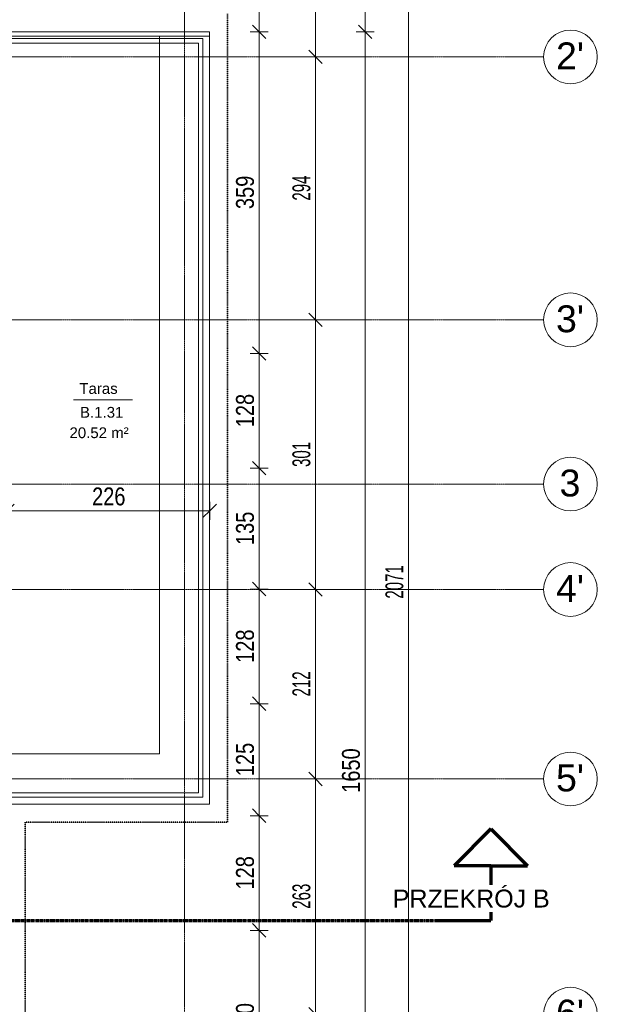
# Model space of a CAD drawing. Header units: millimetres. Extents: x -57350 to 14871, y -25411 to 16830.
# Tile 64 of 66: x -4566 to 1888, y -8199 to 2791. Entities that reach past the tile are written whole.
import ezdxf

# ---------------------------------------------------------------- set-up
doc = ezdxf.new("R2010")
doc.units = ezdxf.units.MM
for name, pattern in [('__FK_przerywana', [3.2004, 1.6002, -1.6002]), ('Kreska', [6.35, 3.175, -3.175]), ('Linia siatki', [22.225, 12.7, -3.175, 3.175, -3.175])]:
    doc.linetypes.add(name, pattern=pattern)
for name, color, linetype, lineweight in [('A-ANNO-DIMS', 7, 'Continuous', 5), ('A-ANNO-DIMS-100', 7, 'Continuous', 5), ('A-AREA', 7, 'Continuous', 5), ('A-AREA-IDEN', 7, 'Continuous', 5), ('A-DETL-MBND', 7, 'Continuous', 5), ('A-FLOR', 7, 'Continuous', 5), ('A-WALL', 7, 'Continuous', 5), ('G-ANNO-SYMB', 7, 'Continuous', 5), ('S-GRID', 7, 'Continuous', 5), ('S-GRID-IDEN', 7, 'Continuous', 5)]:
    doc.layers.add(name, color=color, linetype=linetype, lineweight=lineweight)
doc.layers.add('A-DETL', color=7, linetype='Continuous', lineweight=5, true_color=0x00a600)
doc.styles.add('Arial', font='arial.ttf', dxfattribs={"height": 200})
doc.styles.add('Arial_1', font='arial.ttf', dxfattribs={"height": 300})
doc.styles.add('Arial_2', font='arial.ttf', dxfattribs={"width": 0.8, "height": 200})
doc.styles.add('Arial_3', font='arial.ttf', dxfattribs={"height": 120})
doc.styles.add('Arial_5', font='arial.ttf', dxfattribs={"width": 0.6, "height": 200})
doc.dimstyles.new('REVIT_standard', dxfattribs={"dimscale": 304.8, "dimtxt": 204.05188, "dimasz": 0.492126, "dimexe": 0.328084, "dimexo": 0.0625, "dimgap": 0, "dimtad": 1, "dimdec": 0, "dimlfac": 0.1, "dimzin": 0, "dimdsep": 46, "dimtxsty": 'Arial_2', "dimblk1": 'OBLIQUE', "dimblk2": 'OBLIQUE', "dimsah": 1, "dimcen": 0.09, "dimazin": 0, "dimtfac": 1, "dimtdec": 4, "dimtix": 1, "dimtmove": 0, "dimatfit": 3, "dimfxl": 0.328084, "dimfxlon": 1, "dimtvp": 1, "dimtolj": 1, "dimtzin": 0, "dimarcsym": 2})
doc.dimstyles.new('standard_wielkość_otworów', dxfattribs={"dimscale": 304.8, "dimtxt": 204.05188, "dimasz": 0.492126, "dimexe": 0.328084, "dimexo": 0.0625, "dimgap": 0, "dimtad": 1, "dimdec": 0, "dimlfac": 0.1, "dimzin": 0, "dimdsep": 46, "dimtxsty": 'Arial_5', "dimblk1": 'OBLIQUE', "dimblk2": 'OBLIQUE', "dimsah": 1, "dimcen": 0.09, "dimazin": 0, "dimtfac": 1, "dimtdec": 4, "dimtix": 1, "dimtmove": 0, "dimatfit": 3, "dimfxl": 0.328084, "dimfxlon": 1, "dimtvp": 1, "dimtolj": 1, "dimtzin": 0, "dimarcsym": 2})

# ---------------------------------------------------------------- blocks, each defined once
blk = doc.blocks.new('Typ poręczy górnej - Górna poręcz_wewnętrzny_-1533136-RZUT PIĘTRA I')
at = {"layer": 'A-DETL-MBND'}
for p, q in [((-4693, 2531), (-4693, 2581)), ((-4693, 2581), (-2518, 2581)), ((-2568, 2531), (-4693, 2531)), ((-2568, -5839), (-2568, 2531)), ((-2518, 2581), (-2518, -5889)), ((-4693, -5889), (-4693, -5839)), ((-4693, -5839), (-2568, -5839)), ((-2518, -5889), (-4693, -5889))]:
    blk.add_line(p, q, dxfattribs=at)
blk = doc.blocks.new('Przekrój - znacznik przekroju strzałka-348499-RZUT PIĘTRA I')
at = {"layer": 'G-ANNO-SYMB', "lineweight": 70}
for p, q in [((-6, 10.22), (-10.11, 6.11)), ((-6, 10.22), (-1.89, 6.11)), ((-6, 6.11), (-10.11, 6.11)), ((-6, 6.11), (-6, 0)), ((-6, 6.11), (-1.89, 6.11)), ((0, 0), (-6, 0))]:
    blk.add_line(p, q, dxfattribs=at)
blk = doc.blocks.new('Siatka - SOsi_Sybol osi-348494-RZUT PIĘTRA I')
at = {"layer": 'S-GRID-IDEN', "color": 142, "true_color": 0x0080c0}
blk.add_circle((0, 0), 3, dxfattribs=at)
blk = doc.blocks.new('DIMBLOCK44-RZUT PIĘTRA I')
at = {"layer": 'A-ANNO-DIMS-100', "color": 250, "true_color": 0x303030, "transparency": 16777216}
for p, q in [((-705, 2656), (-805, 2656)), ((-705, 2656), (-780, 2731)), ((-705, -13844), (-705, 2656)), ((-705, 2656), (-630, 2581)), ((-705, 2656), (-605, 2656)), ((-705, -13844), (-805, -13844)), ((-705, -13844), (-780, -13769)), ((-705, -13844), (-630, -13919)), ((-705, -13844), (-605, -13844))]:
    blk.add_line(p, q, dxfattribs=at)
at = {"layer": 'A-ANNO-DIMS-100', "color": 0, "transparency": 16777216, "insert": (-965, -5839), "char_height": 200, "width": 587.67, "attachment_point": 1, "rotation": 90, "line_spacing_factor": 0.941778, "style": 'Arial_2'}
blk.add_mtext('1650', dxfattribs=at)
blk = doc.blocks.new('_Oblique')
at = {"color": 0, "linetype": 'ByBlock', "lineweight": -2}
blk.add_line((-0.5, -0.5), (0.5, 0.5), dxfattribs=at)
blk = doc.blocks.new('DIMBLOCK45-RZUT PIĘTRA I')
at = {"layer": 'A-ANNO-DIMS-100', "color": 250, "true_color": 0x303030, "transparency": 16777216}
for p, q in [((-705, 6866), (-780, 6941)), ((-705, 6866), (-805, 6866)), ((-705, 2656), (-705, 6866)), ((-705, 6866), (-630, 6791)), ((-705, 6866), (-605, 6866)), ((-705, 2656), (-805, 2656)), ((-705, 2656), (-780, 2731)), ((-705, 2656), (-630, 2581)), ((-705, 2656), (-605, 2656))]:
    blk.add_line(p, q, dxfattribs=at)
at = {"layer": 'A-ANNO-DIMS-100', "color": 0, "transparency": 16777216, "insert": (-965, 4577), "char_height": 200, "width": 440.75, "attachment_point": 1, "rotation": 90, "line_spacing_factor": 0.941778, "style": 'Arial_2'}
blk.add_mtext('421', dxfattribs=at)
blk = doc.blocks.new('DIMBLOCK116-RZUT PIĘTRA I')
at = {"layer": 'A-ANNO-DIMS-100', "color": 250, "true_color": 0x303030, "transparency": 16777216}
for p, q in [((-4703, -2690), (-4703, -2590)), ((-4703, -2690), (-4628, -2615)), ((-2443, -2690), (-2443, -2590)), ((-2443, -2690), (-2368, -2615)), ((-4703, -2690), (-4778, -2765)), ((-4703, -2690), (-2443, -2690)), ((-4703, -2690), (-4703, -2790)), ((-2443, -2690), (-2518, -2765)), ((-2443, -2690), (-2443, -2790))]:
    blk.add_line(p, q, dxfattribs=at)
at = {"layer": 'A-ANNO-DIMS-100', "color": 0, "transparency": 16777216, "insert": (-3757, -2430), "char_height": 200, "width": 440.75, "attachment_point": 1, "line_spacing_factor": 0.941778, "style": 'Arial_2'}
blk.add_mtext('226', dxfattribs=at)
blk = doc.blocks.new('AN_pomieszczenia - Room Tag With Area-359654-RZUT PIĘTRA I')
at = {"layer": 'A-AREA-IDEN'}
for p in [(-3.3, 0), (3.3, 0)]:
    blk.add_line(p, (0, 0), dxfattribs=at)
blk = doc.blocks.new('DIMBLOCK132-RZUT PIĘTRA I')
at = {"layer": 'A-ANNO-DIMS-100', "color": 250, "true_color": 0x303030, "transparency": 16777216}
for p, q in [((-1889, 6866), (-1964, 6941)), ((-1889, 6866), (-1989, 6866)), ((-1889, 6866), (-1889, 2656)), ((-1889, 6866), (-1814, 6791)), ((-1889, 6866), (-1789, 6866)), ((-1889, 2656), (-1989, 2656)), ((-1889, 2656), (-1964, 2731)), ((-1889, 2656), (-1814, 2581)), ((-1889, 2656), (-1789, 2656))]:
    blk.add_line(p, q, dxfattribs=at)
at = {"layer": 'A-ANNO-DIMS-100', "color": 0, "transparency": 16777216, "insert": (-2149, 4577), "char_height": 200, "width": 440.75, "attachment_point": 1, "rotation": 90, "line_spacing_factor": 0.941778, "style": 'Arial_2'}
blk.add_mtext('421', dxfattribs=at)
blk = doc.blocks.new('DIMBLOCK133-RZUT PIĘTRA I')
at = {"layer": 'A-ANNO-DIMS-100', "color": 250, "true_color": 0x303030, "transparency": 16777216}
for p, q in [((-1889, 2656), (-1989, 2656)), ((-1889, 2656), (-1964, 2731)), ((-1889, 2656), (-1889, -934)), ((-1889, 2656), (-1814, 2581)), ((-1889, 2656), (-1789, 2656)), ((-1889, -934), (-1964, -859)), ((-1889, -934), (-1989, -934)), ((-1889, -934), (-1814, -1009)), ((-1889, -934), (-1789, -934))]:
    blk.add_line(p, q, dxfattribs=at)
at = {"layer": 'A-ANNO-DIMS-100', "color": 0, "transparency": 16777216, "insert": (-2149, 677), "char_height": 200, "width": 440.75, "attachment_point": 1, "rotation": 90, "line_spacing_factor": 0.941778, "style": 'Arial_2'}
blk.add_mtext('359', dxfattribs=at)
blk = doc.blocks.new('DIMBLOCK134-RZUT PIĘTRA I')
at = {"layer": 'A-ANNO-DIMS-100', "color": 250, "true_color": 0x303030, "transparency": 16777216}
for p, q in [((-1889, -934), (-1964, -859)), ((-1889, -934), (-1989, -934)), ((-1889, -934), (-1889, -2214)), ((-1889, -934), (-1814, -1009)), ((-1889, -934), (-1789, -934)), ((-1889, -2214), (-1964, -2139)), ((-1889, -2214), (-1989, -2214)), ((-1889, -2214), (-1814, -2289)), ((-1889, -2214), (-1789, -2214))]:
    blk.add_line(p, q, dxfattribs=at)
at = {"layer": 'A-ANNO-DIMS-100', "color": 0, "transparency": 16777216, "insert": (-2149, -1758), "char_height": 200, "width": 440.75, "attachment_point": 1, "rotation": 90, "line_spacing_factor": 0.941778, "style": 'Arial_2'}
blk.add_mtext('128', dxfattribs=at)
blk = doc.blocks.new('DIMBLOCK135-RZUT PIĘTRA I')
at = {"layer": 'A-ANNO-DIMS-100', "color": 250, "true_color": 0x303030, "transparency": 16777216}
for p, q in [((-1889, -2214), (-1964, -2139)), ((-1889, -2214), (-1989, -2214)), ((-1889, -2214), (-1889, -3564)), ((-1889, -2214), (-1814, -2289)), ((-1889, -2214), (-1789, -2214)), ((-1889, -3564), (-1964, -3489)), ((-1889, -3564), (-1989, -3564)), ((-1889, -3564), (-1814, -3639)), ((-1889, -3564), (-1789, -3564))]:
    blk.add_line(p, q, dxfattribs=at)
at = {"layer": 'A-ANNO-DIMS-100', "color": 0, "transparency": 16777216, "insert": (-2149, -3073), "char_height": 200, "width": 440.75, "attachment_point": 1, "rotation": 90, "line_spacing_factor": 0.941778, "style": 'Arial_2'}
blk.add_mtext('135', dxfattribs=at)
blk = doc.blocks.new('DIMBLOCK136-RZUT PIĘTRA I')
at = {"layer": 'A-ANNO-DIMS-100', "color": 250, "true_color": 0x303030, "transparency": 16777216}
for p, q in [((-1889, -3564), (-1964, -3489)), ((-1889, -3564), (-1989, -3564)), ((-1889, -3564), (-1889, -4844)), ((-1889, -3564), (-1814, -3639)), ((-1889, -3564), (-1789, -3564)), ((-1889, -4844), (-1964, -4769)), ((-1889, -4844), (-1989, -4844)), ((-1889, -4844), (-1814, -4919)), ((-1889, -4844), (-1789, -4844))]:
    blk.add_line(p, q, dxfattribs=at)
at = {"layer": 'A-ANNO-DIMS-100', "color": 0, "transparency": 16777216, "insert": (-2149, -4388), "char_height": 200, "width": 440.75, "attachment_point": 1, "rotation": 90, "line_spacing_factor": 0.941778, "style": 'Arial_2'}
blk.add_mtext('128', dxfattribs=at)
blk = doc.blocks.new('DIMBLOCK137-RZUT PIĘTRA I')
at = {"layer": 'A-ANNO-DIMS-100', "color": 250, "true_color": 0x303030, "transparency": 16777216}
for p, q in [((-1889, -4844), (-1964, -4769)), ((-1889, -4844), (-1989, -4844)), ((-1889, -4844), (-1889, -6094)), ((-1889, -4844), (-1814, -4919)), ((-1889, -4844), (-1789, -4844)), ((-1889, -6094), (-1964, -6019)), ((-1889, -6094), (-1989, -6094)), ((-1889, -6094), (-1814, -6169)), ((-1889, -6094), (-1789, -6094))]:
    blk.add_line(p, q, dxfattribs=at)
at = {"layer": 'A-ANNO-DIMS-100', "color": 0, "transparency": 16777216, "insert": (-2149, -5653), "char_height": 200, "width": 440.75, "attachment_point": 1, "rotation": 90, "line_spacing_factor": 0.941778, "style": 'Arial_2'}
blk.add_mtext('125', dxfattribs=at)
blk = doc.blocks.new('DIMBLOCK138-RZUT PIĘTRA I')
at = {"layer": 'A-ANNO-DIMS-100', "color": 250, "true_color": 0x303030, "transparency": 16777216}
for p, q in [((-1889, -6094), (-1964, -6019)), ((-1889, -6094), (-1989, -6094)), ((-1889, -6094), (-1889, -7374)), ((-1889, -6094), (-1814, -6169)), ((-1889, -6094), (-1789, -6094)), ((-1889, -7374), (-1964, -7299)), ((-1889, -7374), (-1989, -7374)), ((-1889, -7374), (-1814, -7449)), ((-1889, -7374), (-1789, -7374))]:
    blk.add_line(p, q, dxfattribs=at)
at = {"layer": 'A-ANNO-DIMS-100', "color": 0, "transparency": 16777216, "insert": (-2149, -6918), "char_height": 200, "width": 440.75, "attachment_point": 1, "rotation": 90, "line_spacing_factor": 0.941778, "style": 'Arial_2'}
blk.add_mtext('128', dxfattribs=at)
blk = doc.blocks.new('DIMBLOCK139-RZUT PIĘTRA I')
at = {"layer": 'A-ANNO-DIMS-100', "color": 250, "true_color": 0x303030, "transparency": 16777216}
for p, q in [((-1889, -7374), (-1964, -7299)), ((-1889, -7374), (-1989, -7374)), ((-1889, -7374), (-1889, -9374)), ((-1889, -7374), (-1814, -7449)), ((-1889, -7374), (-1789, -7374)), ((-1889, -9374), (-1964, -9299)), ((-1889, -9374), (-1989, -9374)), ((-1889, -9374), (-1814, -9449)), ((-1889, -9374), (-1789, -9374))]:
    blk.add_line(p, q, dxfattribs=at)
at = {"layer": 'A-ANNO-DIMS-100', "color": 0, "transparency": 16777216, "insert": (-2149, -8558), "char_height": 200, "width": 440.75, "attachment_point": 1, "rotation": 90, "line_spacing_factor": 0.941778, "style": 'Arial_2'}
blk.add_mtext('200', dxfattribs=at)
blk = doc.blocks.new('DIMBLOCK208-RZUT PIĘTRA I')
at = {"layer": 'A-ANNO-DIMS-100', "color": 250, "true_color": 0x303030, "transparency": 16777216}
for p, q in [((-1260, 6666), (-1335, 6741)), ((-1260, 6666), (-1360, 6666)), ((-1260, 6666), (-1260, 2376)), ((-1260, 6666), (-1185, 6591)), ((-1260, 6666), (-1160, 6666)), ((-1260, 2376), (-1335, 2451)), ((-1260, 2376), (-1360, 2376)), ((-1260, 2376), (-1185, 2301)), ((-1260, 2376), (-1160, 2376))]:
    blk.add_line(p, q, dxfattribs=at)
at = {"layer": 'A-ANNO-DIMS-100', "color": 0, "transparency": 16777216, "insert": (-1519, 4384), "char_height": 200, "width": 327.74, "attachment_point": 1, "rotation": 90, "line_spacing_factor": 0.941778, "style": 'Arial_5'}
blk.add_mtext('429', dxfattribs=at)
blk = doc.blocks.new('DIMBLOCK209-RZUT PIĘTRA I')
at = {"layer": 'A-ANNO-DIMS-100', "color": 250, "true_color": 0x303030, "transparency": 16777216}
for p, q in [((-1260, 2376), (-1335, 2451)), ((-1260, 2376), (-1360, 2376)), ((-1260, 2376), (-1260, -559)), ((-1260, 2376), (-1185, 2301)), ((-1260, 2376), (-1160, 2376)), ((-1260, -559), (-1335, -484)), ((-1260, -559), (-1360, -559)), ((-1260, -559), (-1185, -634)), ((-1260, -559), (-1160, -559))]:
    blk.add_line(p, q, dxfattribs=at)
at = {"layer": 'A-ANNO-DIMS-100', "color": 0, "transparency": 16777216, "insert": (-1519, 772), "char_height": 200, "width": 327.74, "attachment_point": 1, "rotation": 90, "line_spacing_factor": 0.941778, "style": 'Arial_5'}
blk.add_mtext('294', dxfattribs=at)
blk = doc.blocks.new('DIMBLOCK210-RZUT PIĘTRA I')
at = {"layer": 'A-ANNO-DIMS-100', "color": 250, "true_color": 0x303030, "transparency": 16777216}
for p, q in [((-1260, -559), (-1335, -484)), ((-1260, -559), (-1360, -559)), ((-1260, -559), (-1260, -3569)), ((-1260, -559), (-1185, -634)), ((-1260, -559), (-1160, -559)), ((-1260, -3569), (-1335, -3494)), ((-1260, -3569), (-1360, -3569)), ((-1260, -3569), (-1185, -3644)), ((-1260, -3569), (-1160, -3569))]:
    blk.add_line(p, q, dxfattribs=at)
at = {"layer": 'A-ANNO-DIMS-100', "color": 0, "transparency": 16777216, "insert": (-1519, -2201), "char_height": 200, "width": 327.74, "attachment_point": 1, "rotation": 90, "line_spacing_factor": 0.941778, "style": 'Arial_5'}
blk.add_mtext('301', dxfattribs=at)
blk = doc.blocks.new('DIMBLOCK211-RZUT PIĘTRA I')
at = {"layer": 'A-ANNO-DIMS-100', "color": 250, "true_color": 0x303030, "transparency": 16777216}
for p, q in [((-1260, -3569), (-1335, -3494)), ((-1260, -3569), (-1360, -3569)), ((-1260, -3569), (-1260, -5684)), ((-1260, -3569), (-1185, -3644)), ((-1260, -3569), (-1160, -3569)), ((-1260, -5684), (-1360, -5684)), ((-1260, -5684), (-1335, -5609)), ((-1260, -5684), (-1185, -5759)), ((-1260, -5684), (-1160, -5684))]:
    blk.add_line(p, q, dxfattribs=at)
at = {"layer": 'A-ANNO-DIMS-100', "color": 0, "transparency": 16777216, "insert": (-1519, -4763), "char_height": 200, "width": 327.74, "attachment_point": 1, "rotation": 90, "line_spacing_factor": 0.941778, "style": 'Arial_5'}
blk.add_mtext('212', dxfattribs=at)
blk = doc.blocks.new('DIMBLOCK212-RZUT PIĘTRA I')
at = {"layer": 'A-ANNO-DIMS-100', "color": 250, "true_color": 0x303030, "transparency": 16777216}
for p, q in [((-1260, -5684), (-1360, -5684)), ((-1260, -5684), (-1335, -5609)), ((-1260, -5684), (-1260, -8309)), ((-1260, -5684), (-1185, -5759)), ((-1260, -5684), (-1160, -5684)), ((-1260, -8309), (-1335, -8234)), ((-1260, -8309), (-1360, -8309)), ((-1260, -8309), (-1185, -8384)), ((-1260, -8309), (-1160, -8309))]:
    blk.add_line(p, q, dxfattribs=at)
at = {"layer": 'A-ANNO-DIMS-100', "color": 0, "transparency": 16777216, "insert": (-1519, -7133), "char_height": 200, "width": 327.74, "attachment_point": 1, "rotation": 90, "line_spacing_factor": 0.941778, "style": 'Arial_5'}
blk.add_mtext('263', dxfattribs=at)
blk = doc.blocks.new('DIMBLOCK217-RZUT PIĘTRA I')
at = {"layer": 'A-ANNO-DIMS-100', "color": 250, "true_color": 0x303030, "transparency": 16777216}
for p, q in [((-221, 6866), (-296, 6941)), ((-221, 6866), (-321, 6866)), ((-221, -13844), (-221, 6866)), ((-221, 6866), (-146, 6791)), ((-221, 6866), (-121, 6866)), ((-221, -13844), (-321, -13844)), ((-221, -13844), (-296, -13769)), ((-221, -13844), (-146, -13919)), ((-221, -13844), (-121, -13844))]:
    blk.add_line(p, q, dxfattribs=at)
at = {"layer": 'A-ANNO-DIMS-100', "color": 0, "transparency": 16777216, "insert": (-480, -3671), "char_height": 200, "width": 436.98, "attachment_point": 1, "rotation": 90, "line_spacing_factor": 0.941778, "style": 'Arial_5'}
blk.add_mtext('2071', dxfattribs=at)

msp = doc.modelspace()

# ---------------------------------------------------------------- linework, layer by layer
at = {"layer": 'A-AREA', "color": 253, "true_color": 0xaaaaaa}
for p, q in [((-4693.41602, 2655.59255), (-2443.41602, 2655.59255)), ((-2443.41602, 2655.59255), (-2443.41602, 2605.59255))]:
    msp.add_line(p, q, dxfattribs=at)
at = {"layer": 'A-DETL', "color": 6, "linetype": '__FK_przerywana', "lineweight": 35, "true_color": 0xff00ff}
for p, q in [((-2243.41602, 2855.59255), (-2243.41602, -6164.40745)), ((-2243.41602, -6164.40745), (-4503.41602, -6164.40745)), ((-4503.41602, -6164.40745), (-4503.41602, -14044.40745))]:
    msp.add_line(p, q, dxfattribs=at)
at = {"layer": 'A-FLOR'}
for p, q in [((-2443.41602, 2655.59255), (-4703.36641, 2655.59255)), ((-2443.41602, -5964.40745), (-2443.41602, 2655.59255))]:
    msp.add_line(p, q, dxfattribs=at)
at = {"layer": 'A-FLOR', "color": 253, "true_color": 0xaaaaaa}
for p, q in [((-4693.41602, 2605.59255), (-3003.41602, 2605.59255)), ((-3003.41602, 2605.59255), (-3003.41602, -5404.40745)), ((-3003.41602, -5404.40745), (-5263.41602, -5404.40745))]:
    msp.add_line(p, q, dxfattribs=at)
at = {"layer": 'A-WALL', "color": 253, "true_color": 0xaaaaaa}
for p, q in [((-3003.41602, 2605.59255), (-2443.41602, 2605.59255)), ((-4703.41602, -5964.40745), (-2443.41602, -5964.40745))]:
    msp.add_line(p, q, dxfattribs=at)
at = {"layer": 'G-ANNO-SYMB', "linetype": 'Kreska', "lineweight": 70}
msp.add_line((-55682.0653, -7263.09522), (97.70978, -7263.09522), dxfattribs=at)
at = {"layer": 'S-GRID', "linetype": 'Linia siatki'}
for p, q in [((-2723.41602, 10521.57226), (-2723.41602, -21375.48764)), ((-55866.74056, 2375.59255), (1287.74041, 2375.59255)), ((-55866.74056, -559.40745), (1287.74041, -559.40745)), ((-55866.74056, -2392.40745), (1287.74041, -2392.40745)), ((-55866.74056, -3569.40745), (1287.74041, -3569.40745)), ((-55866.74056, -5684.40745), (1287.74041, -5684.40745))]:
    msp.add_line(p, q, dxfattribs=at)

# ---------------------------------------------------------------- block references
at = {"layer": 'A-AREA-IDEN', "xscale": 99.99999999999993, "yscale": 99.99999999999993, "zscale": 99.99999999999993}
msp.add_blockref('AN_pomieszczenia - Room Tag With Area-359654-RZUT PIĘTRA I', (-3633.84361, -1450.77896), dxfattribs=at)
at = {"layer": 'A-DETL-MBND'}
msp.add_blockref('Typ poręczy górnej - Górna poręcz_wewnętrzny_-1533136-RZUT PIĘTRA I', (0, 0), dxfattribs=at)
at = {"layer": 'G-ANNO-SYMB', "lineweight": 70, "extrusion": (0, 0, -1), "xscale": 99.99999999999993, "yscale": 99.99999999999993, "zscale": 99.99999999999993}
msp.add_blockref('Przekrój - znacznik przekroju strzałka-348499-RZUT PIĘTRA I', (-97.70978, -7263.09522), dxfattribs=at)
at = {"layer": 'S-GRID-IDEN', "color": 142, "true_color": 0x0080c0, "xscale": 99.99999999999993, "yscale": 99.99999999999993, "zscale": 99.99999999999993, "rotation": 269.9999999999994}
for p in [(1587.74041, 2375.59255), (1587.74041, -559.40745), (1587.74041, -2392.40745), (1587.74041, -3569.40745), (1587.74041, -5684.40745), (1587.74041, -8309.40745)]:
    msp.add_blockref('Siatka - SOsi_Sybol osi-348494-RZUT PIĘTRA I', p, dxfattribs=at)

# ---------------------------------------------------------------- texts
at = {"layer": 'A-AREA-IDEN', "char_height": 120, "attachment_point": 1, "style": 'Arial_3'}
for s, insert, width in [('Taras', (-3899.58803, -1265.41269), 553.164375), ('B.1.31', (-3892.0078, -1531.19774), 633.333125), ('20.52 m²', (-4009.46303, -1759.51237), 857.805625)]:
    msp.add_mtext(s, dxfattribs=dict(at, insert=insert, width=width))
at = {"layer": 'S-GRID-IDEN', "color": 142, "true_color": 0x0080c0, "char_height": 300, "attachment_point": 1, "style": 'Arial_1'}
for s, insert, width in [("2'", (1426.195, 2537.48536), 384.81), ("3'", (1426.195, -397.51464), 384.81), ('\\fArial|b0|i0|c238|p34|;3', (1465.695, -2230.51464), 288.6075), ("4'", (1426.195, -3407.51464), 384.81), ("5'", (1426.195, -5522.51464), 384.81), ("6'", (1426.195, -8147.51464), 384.81)]:
    msp.add_mtext(s, dxfattribs=dict(at, insert=insert, width=width))

# ---------------------------------------------------------------- dimensions: what is measured, and where the dimension line sits
at = {"layer": 'A-ANNO-DIMS', "color": 250, "true_color": 0x303030}
for base, p1, p2, dimstyle, override, picture, middle in [((-1889.411, 2655.59255), (-1989.411, 6865.59255), (-1989.411, 2655.59255), 'REVIT_standard', {"dimpost": '<>', "dimfxl": 4210}, 'DIMBLOCK132-RZUT PIĘTRA I', (-1989.82027, 4760.59255)), ((-704.94137, 6865.59255), (-804.94137, 2655.59255), (-804.94137, 6865.59255), 'REVIT_standard', {"dimpost": '<>', "dimfxl": 4210}, 'DIMBLOCK45-RZUT PIĘTRA I', (-805.35064, 4760.59255)), ((-1259.67302, 2375.59255), (-1159.67302, 6665.59255), (-1159.67302, 2375.59255), 'standard_wielkość_otworów', {"dimpost": '<>', "dimfxl": 4290}, 'DIMBLOCK208-RZUT PIĘTRA I', (-1361.78762, 4520.59255)), ((-1889.411, -934.40745), (-1989.411, 2655.59255), (-1989.411, -934.40745), 'REVIT_standard', {"dimpost": '<>', "dimfxl": 3590}, 'DIMBLOCK133-RZUT PIĘTRA I', (-1991.59381, 860.59255)), ((-704.94137, 2655.59255), (-804.94137, -13844.40745), (-804.94137, 2655.59255), 'REVIT_standard', {"dimpost": '<>', "dimfxl": 16500}, 'DIMBLOCK44-RZUT PIĘTRA I', (-807.05597, -5594.40745)), ((-1259.6730234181, -559.4074520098), (-1159.6730234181, 2375.5925479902), (-1159.6730234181, -559.4074520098), 'standard_wielkość_otworów', {"dimpost": '<>', "dimfxl": 2935}, 'DIMBLOCK209-RZUT PIĘTRA I', (-1361.7876215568, 908.0925479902)), ((-1259.67302, -3569.40745), (-1159.67302, -559.40745), (-1159.67302, -3569.40745), 'standard_wielkość_otworów', {"dimpost": '<>', "dimfxl": 3010}, 'DIMBLOCK210-RZUT PIĘTRA I', (-1361.85583, -2064.40745)), ((-1889.411, -2214.40745), (-1989.411, -934.40745), (-1989.411, -2214.40745), 'REVIT_standard', {"dimpost": '<>', "dimfxl": 1280}, 'DIMBLOCK134-RZUT PIĘTRA I', (-1991.52559, -1574.40745)), ((-1889.411, -3564.40745), (-1989.411, -2214.40745), (-1989.411, -3564.40745), 'REVIT_standard', {"dimpost": '<>', "dimfxl": 1350}, 'DIMBLOCK135-RZUT PIĘTRA I', (-1991.59381, -2889.40745)), ((-1889.411, -4844.40745), (-1989.411, -3564.40745), (-1989.411, -4844.40745), 'REVIT_standard', {"dimpost": '<>', "dimfxl": 1280}, 'DIMBLOCK136-RZUT PIĘTRA I', (-1991.52559, -4204.40745)), ((-1259.6730234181, -5684.4074520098), (-1159.6730234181, -3569.4074520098), (-1159.6730234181, -5684.4074520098), 'standard_wielkość_otworów', {"dimpost": '<>', "dimfxl": 2115}, 'DIMBLOCK211-RZUT PIĘTRA I', (-1360.0823009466, -4626.9074520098)), ((-1889.411, -6094.40745), (-1989.411, -4844.40745), (-1989.411, -6094.40745), 'REVIT_standard', {"dimpost": '<>', "dimfxl": 1250}, 'DIMBLOCK137-RZUT PIĘTRA I', (-1991.52559, -5469.40745)), ((-1259.6730234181, -8309.4074520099), (-1159.6730234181, -5684.4074520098), (-1159.6730234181, -8309.4074520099), 'standard_wielkość_otworów', {"dimpost": '<>', "dimfxl": 2625}, 'DIMBLOCK212-RZUT PIĘTRA I', (-1361.8558343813, -6996.9074520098)), ((-1889.411, -7374.40745), (-1989.411, -6094.40745), (-1989.411, -7374.40745), 'REVIT_standard', {"dimpost": '<>', "dimfxl": 1280}, 'DIMBLOCK138-RZUT PIĘTRA I', (-1991.52559, -6734.40745)), ((-1889.411, -9374.40745), (-1989.411, -7374.40745), (-1789.411, -9374.40745), 'REVIT_standard', {"dimpost": '<>', "dimfxl": 2009.975124}, 'DIMBLOCK139-RZUT PIĘTRA I', (-1991.52559, -8374.40745))]:
    dim = msp.add_linear_dim(base=base, p1=p1, p2=p2, angle=90, dimstyle=dimstyle, override=override, dxfattribs=at)
    dim.commit()
    dim.dimension.update_dxf_attribs({"geometry": picture, "text_midpoint": middle})
dim = msp.add_linear_dim(base=(-2443.41602, -2689.73209), p1=(-4703.41602, -2589.73209), p2=(-2443.41602, -2589.73209), dimstyle='REVIT_standard', override={"dimpost": '<>', "dimfxl": 2260}, dxfattribs=at)
dim.commit()
dim.dimension.update_dxf_attribs({"geometry": 'DIMBLOCK116-RZUT PIĘTRA I', "text_midpoint": (-3573.41602, -2587.6175)})

# ---------------------------------------------------------------- next in the draw order: texts
at = {"layer": 'G-ANNO-SYMB', "insert": (-397.60544, -6918.79989), "char_height": 200, "width": 2172.573125, "attachment_point": 1, "style": 'Arial', "bg_fill": 3, "box_fill_scale": 1.25, "bg_fill_color": 256, "bg_fill_true_color": 13158600, "bg_fill_transparency": 0}
msp.add_mtext('PRZEKRÓJ B', dxfattribs=at)

# ---------------------------------------------------------------- next in the draw order: dimensions: what is measured, and where the dimension line sits
at = {"layer": 'A-ANNO-DIMS', "color": 250, "true_color": 0x303030}
dim = msp.add_linear_dim(base=(-220.74755, 6865.59255), p1=(-320.74755, -13844.40745), p2=(-320.74755, 6865.59255), angle=90, dimstyle='standard_wielkość_otworów', override={"dimpost": '<>', "dimfxl": 20710}, dxfattribs=at)
dim.commit()
dim.dimension.update_dxf_attribs({"geometry": 'DIMBLOCK217-RZUT PIĘTRA I', "text_midpoint": (-322.86215, -3489.40745)})

doc.saveas('drawing.dxf')
